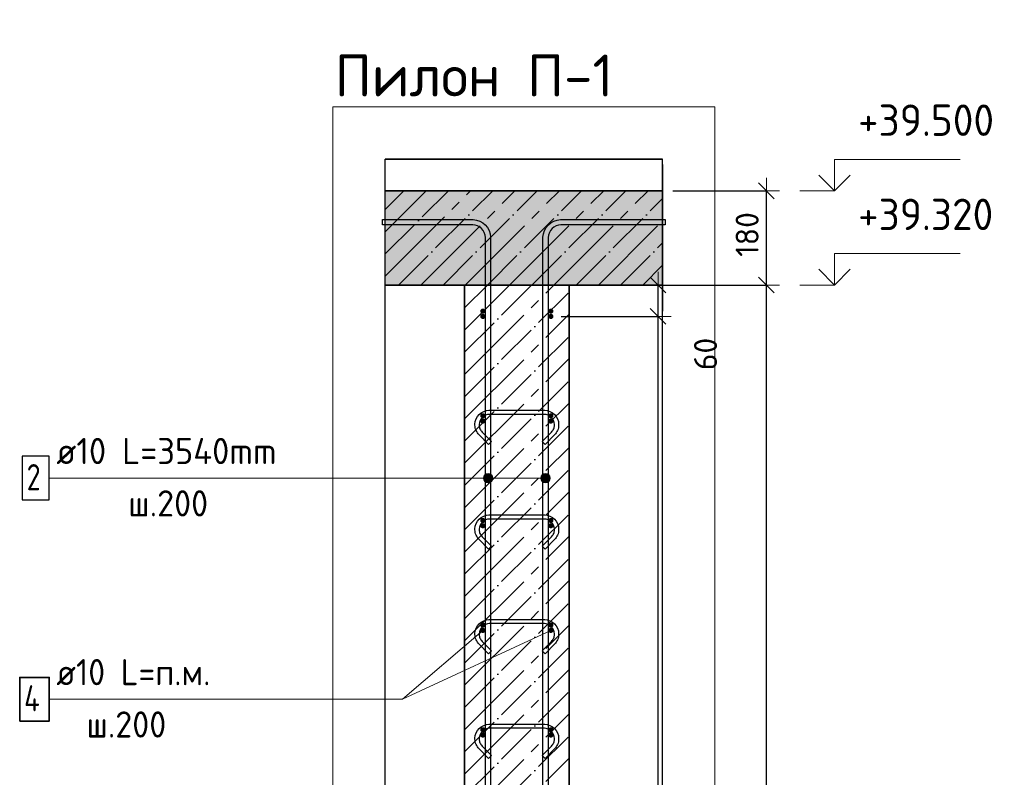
# Model space of a CAD drawing. Header units: millimetres. Extents: x -2995 to 60896, y -2809 to 57831.
# Tile 127 of 169: x 58648 to 60530, y 24921 to 26369. Entities that reach past the tile are written whole.
import ezdxf

# ---------------------------------------------------------------- set-up
doc = ezdxf.new("R2010")
doc.units = ezdxf.units.MM
doc.header["$PDMODE"] = 65
doc.linetypes.add('______11', pattern=[100, 80, -10, 0, -10])
doc.linetypes.add('______5', pattern=[220, 160, -20, 20, -20])
for name, color, linetype, lineweight in [('Standard', 7, 'Continuous', 25), ('Арм.стержн. Арматура края', 96, 'Continuous', 35), ('Арм.стержн. вертикальными 1', 22, 'Continuous', 35), ('Арм.стержн.горизонт. 1', 180, 'Continuous', 35), ('Высотная отметки_ общее', 7, 'Continuous', 13), ('Размерная линия_ общее', 7, 'Continuous', 13)]:
    doc.layers.add(name, color=color, linetype=linetype, lineweight=lineweight)
doc.layers.add('Арм.стержн.Стяжки', color=7, linetype='Continuous', lineweight=35, true_color=0x501e0f)
doc.styles.add('ISOCPEUR', font='ISOCPEUR')
doc.dimstyles.new('DIMSTYLE_12', dxfattribs={"dimtxt": 44, "dimasz": 50, "dimexe": 0, "dimexo": 0, "dimgap": 22, "dimtad": 0, "dimdec": 0, "dimrnd": 5, "dimzin": 12, "dimdsep": 46, "dimtxsty": 'ISOCPEUR', "dimblk1": 'ALL_ML_STRICH', "dimblk2": 'ALL_ML_STRICH', "dimsah": 1, "dimcen": 0, "dimclrd": 7, "dimclre": 256, "dimclrt": 7, "dimadec": 0, "dimazin": 0, "dimtfac": 1, "dimtdec": 0, "dimtix": 1, "dimtmove": 2, "dimatfit": 3, "dimfxl": 0, "dimtvp": 1.2, "dimtzin": 0, "dimlwd": 0, "dimlwe": -3, "dimarcsym": 0})
doc.dimstyles.new('DIMSTYLE_5', dxfattribs={"dimtxt": 44, "dimasz": 50, "dimexe": 0, "dimexo": 0, "dimgap": 22, "dimtad": 2, "dimdec": 0, "dimrnd": 5, "dimzin": 12, "dimdsep": 46, "dimtxsty": 'ISOCPEUR', "dimblk1": 'ALL_ML_STRICH', "dimblk2": 'ALL_ML_STRICH', "dimsah": 1, "dimcen": 0, "dimclrd": 7, "dimclre": 256, "dimclrt": 7, "dimadec": 0, "dimazin": 0, "dimtfac": 1, "dimtdec": 0, "dimtix": 1, "dimtmove": 2, "dimatfit": 3, "dimfxl": 0, "dimtzin": 0, "dimlwd": 0, "dimlwe": -3, "dimarcsym": 0})

# ---------------------------------------------------------------- blocks, each defined once
blk = doc.blocks.new('COMPLEX_ELEVATIONDIM_1')
at = {"layer": 'Высотная отметки_ общее', "color": 7, "linetype": 'Continuous', "lineweight": 13, "transparency": 33554687}
for p, q in [((60205.5, 26042), (60205.5, 26102)), ((60205.5, 26102), (60445.5, 26102)), ((60205.5, 26042), (60175.5, 26072)), ((60205.5, 26042), (60235.5, 26072)), ((60205.5, 26042), (60139.3, 26042)), ((60205.5, 26042), (60205.5, 26042)), ((60205.5, 26042), (60205.5, 26042)), ((60205.5, 26042), (60205.5, 26042)), ((60205.5, 26042), (60205.5, 26042)), ((60205.5, 25862), (60205.5, 25922)), ((60205.5, 25922), (60445.5, 25922)), ((60205.5, 25862), (60175.5, 25892)), ((60205.5, 25862), (60235.5, 25892)), ((60205.5, 25862), (60139.3, 25862)), ((60205.5, 25862), (60205.5, 25862)), ((60205.5, 25862), (60205.5, 25862)), ((60205.5, 25862), (60205.5, 25862)), ((60205.5, 25862), (60205.5, 25862))]:
    blk.add_line(p, q, dxfattribs=at)
at = {"layer": 'Высотная отметки_ общее', "color": 7, "linetype": 'Continuous', "lineweight": 13, "transparency": 33554687, "char_height": 60, "width": 298.477, "attachment_point": 7, "style": 'ISOCPEUR'}
for s, insert in [('\\W0.96;+39.500', (60250.5, 26147)), ('\\W0.96;+39.320', (60250.5, 25967))]:
    blk.add_mtext(s, dxfattribs=dict(at, insert=insert))
blk = doc.blocks.new('ALL_ML_STRICH')
at = {"color": 0, "linetype": 'ByBlock', "lineweight": -2}
for p, q in [((0, -0.5), (0, 0.5)), ((-1, 0), (0.5, 0)), ((-0.3, -0.3), (0.3, 0.3))]:
    blk.add_line(p, q, dxfattribs=at)
blk = doc.blocks.new('*D119')
at = {"layer": 'DEFPOINTS', "color": 7, "linetype": 'Continuous', "lineweight": 13, "transparency": 33554687}
for p in [(59663.2, 25802), (59663.2, 22802), (59868.2, 22802)]:
    blk.add_point(p, dxfattribs=at)
at = {"layer": 'Размерная линия_ общее', "color": 253, "linetype": 'Continuous', "lineweight": -2, "true_color": 0xa0a0a0, "transparency": 33554687}
for p, q in [((59683.2, 25802), (59868.2, 25802)), ((59683.2, 22802), (59868.2, 22802))]:
    blk.add_line(p, q, dxfattribs=at)
at = {"layer": 'Размерная линия_ общее', "color": 7, "linetype": 'Continuous', "lineweight": -2, "transparency": 33554687}
blk.add_line((59868.2, 22802), (59868.2, 25802), dxfattribs=at)
at = {"layer": 'Размерная линия_ общее', "color": 7, "linetype": 'Continuous', "lineweight": 13, "transparency": 33554687, "xscale": 50, "yscale": 50, "zscale": 50}
for p, rotation in [((59868.2, 25802), 90), ((59868.2, 22802), 270)]:
    blk.add_blockref('ALL_ML_STRICH', p, dxfattribs=dict(at, rotation=rotation))
at = {"layer": 'Размерная линия_ общее', "color": 7, "linetype": 'Continuous', "lineweight": 13, "transparency": 33554687, "insert": (59809.2, 24154), "char_height": 44, "width": 2.2, "attachment_point": 1, "rotation": 90, "line_spacing_factor": 0.60241, "style": 'ISOCPEUR'}
blk.add_mtext('\\W0.91;15х200=3000', dxfattribs=at)
blk = doc.blocks.new('*D120')
at = {"layer": 'DEFPOINTS', "color": 7, "linetype": 'Continuous', "lineweight": 13, "transparency": 33554687}
for p in [(59698.2, 25862), (59663.2, 25802), (59868.2, 25802)]:
    blk.add_point(p, dxfattribs=at)
at = {"layer": 'Размерная линия_ общее', "color": 253, "linetype": 'Continuous', "lineweight": -2, "true_color": 0xa0a0a0, "transparency": 33554687}
for p, q in [((59718.2, 25862), (59868.2, 25862)), ((59683.2, 25802), (59868.2, 25802))]:
    blk.add_line(p, q, dxfattribs=at)
at = {"layer": 'Размерная линия_ общее', "color": 7, "linetype": 'Continuous', "lineweight": -2, "transparency": 33554687}
blk.add_line((59868.2, 25802), (59868.2, 25862), dxfattribs=at)
at = {"layer": 'Размерная линия_ общее', "color": 7, "linetype": 'Continuous', "lineweight": 13, "transparency": 33554687, "xscale": 50, "yscale": 50, "zscale": 50}
for p, rotation in [((59868.2, 25862), 90), ((59868.2, 25802), 270)]:
    blk.add_blockref('ALL_ML_STRICH', p, dxfattribs=dict(at, rotation=rotation))
at = {"layer": 'Размерная линия_ общее', "color": 7, "linetype": 'Continuous', "lineweight": 13, "transparency": 33554687, "insert": (59959, 25730.2), "char_height": 44, "width": 88, "attachment_point": 5, "rotation": 90, "style": 'ISOCPEUR'}
blk.add_mtext('\\A1;{60}', dxfattribs=at)
blk = doc.blocks.new('*D121')
at = {"layer": 'DEFPOINTS', "color": 7, "linetype": 'Continuous', "lineweight": 13, "transparency": 33554687}
for p in [(59698.2, 25862), (59746.2, 22742), (60075.5, 22742)]:
    blk.add_point(p, dxfattribs=at)
at = {"layer": 'Размерная линия_ общее', "color": 253, "linetype": 'Continuous', "lineweight": -2, "true_color": 0xa0a0a0, "transparency": 33554687}
for p, q in [((59718.2, 25862), (60075.5, 25862)), ((59766.2, 22742), (60075.5, 22742))]:
    blk.add_line(p, q, dxfattribs=at)
at = {"layer": 'Размерная линия_ общее', "color": 7, "linetype": 'Continuous', "lineweight": -2, "transparency": 33554687}
blk.add_line((60075.5, 22742), (60075.5, 25862), dxfattribs=at)
at = {"layer": 'Размерная линия_ общее', "color": 7, "linetype": 'Continuous', "lineweight": 13, "transparency": 33554687, "xscale": 50, "yscale": 50, "zscale": 50}
for p, rotation in [((60075.5, 25862), 90), ((60075.5, 22742), 270)]:
    blk.add_blockref('ALL_ML_STRICH', p, dxfattribs=dict(at, rotation=rotation))
at = {"layer": 'Размерная линия_ общее', "color": 7, "linetype": 'Continuous', "lineweight": 13, "transparency": 33554687, "insert": (60038.5, 24308.6), "char_height": 44, "width": 176, "attachment_point": 5, "rotation": 90, "style": 'ISOCPEUR'}
blk.add_mtext('\\A1;{3120}', dxfattribs=at)
blk = doc.blocks.new('*D122')
at = {"layer": 'DEFPOINTS', "color": 7, "linetype": 'Continuous', "lineweight": 13, "transparency": 33554687}
for p in [(59876.7, 26042), (59698.2, 25862), (60075.5, 25862)]:
    blk.add_point(p, dxfattribs=at)
at = {"layer": 'Размерная линия_ общее', "color": 253, "linetype": 'Continuous', "lineweight": -2, "true_color": 0xa0a0a0, "transparency": 33554687}
for p, q in [((59896.7, 26042), (60075.5, 26042)), ((59718.2, 25862), (60075.5, 25862))]:
    blk.add_line(p, q, dxfattribs=at)
at = {"layer": 'Размерная линия_ общее', "color": 7, "linetype": 'Continuous', "lineweight": -2, "transparency": 33554687}
blk.add_line((60075.5, 25862), (60075.5, 26042), dxfattribs=at)
at = {"layer": 'Размерная линия_ общее', "color": 7, "linetype": 'Continuous', "lineweight": 13, "transparency": 33554687, "xscale": 50, "yscale": 50, "zscale": 50}
for p, rotation in [((60075.5, 26042), 90), ((60075.5, 25862), 270)]:
    blk.add_blockref('ALL_ML_STRICH', p, dxfattribs=dict(at, rotation=rotation))
at = {"layer": 'Размерная линия_ общее', "color": 7, "linetype": 'Continuous', "lineweight": 13, "transparency": 33554687, "insert": (60038.5, 25958.6), "char_height": 44, "width": 132, "attachment_point": 5, "rotation": 90, "style": 'ISOCPEUR'}
blk.add_mtext('\\A1;{180}', dxfattribs=at)

msp = doc.modelspace()

# ---------------------------------------------------------------- hatches: boundary and pattern name
at = {"linetype": 'Continuous', "lineweight": -3, "transparency": 33554687}
msp.add_hatch(color=9, dxfattribs=at).paths.add_polyline_path([(59876.7, 25862), (59876.7, 26042), (59346.7, 26042), (59346.7, 25862)])
at = {"layer": 'Арм.стержн. Арматура края', "linetype": 'Continuous', "lineweight": 50, "transparency": 33554687}
for points in [[(59538.2, 25812), (59537.9, 25814), (59536.8, 25815.6), (59535.2, 25816.7), (59533.2, 25817), (59531.3, 25816.7), (59529.7, 25815.6), (59528.6, 25814), (59528.2, 25812), (59528.6, 25810.1), (59529.7, 25808.5), (59531.3, 25807.4), (59533.2, 25807), (59535.2, 25807.4), (59536.8, 25808.5), (59537.9, 25810.1)], [(59668.2, 25812), (59667.9, 25814), (59666.8, 25815.6), (59665.2, 25816.7), (59663.2, 25817), (59661.3, 25816.7), (59659.7, 25815.6), (59658.6, 25814), (59658.2, 25812), (59658.6, 25810.1), (59659.7, 25808.5), (59661.3, 25807.4), (59663.2, 25807), (59665.2, 25807.4), (59666.8, 25808.5), (59667.9, 25810.1)], [(59538.2, 25612), (59537.9, 25614), (59536.8, 25615.6), (59535.2, 25616.7), (59533.2, 25617), (59531.3, 25616.7), (59529.7, 25615.6), (59528.6, 25614), (59528.2, 25612), (59528.6, 25610.1), (59529.7, 25608.5), (59531.3, 25607.4), (59533.2, 25607), (59535.2, 25607.4), (59536.8, 25608.5), (59537.9, 25610.1)], [(59668.2, 25612), (59667.9, 25614), (59666.8, 25615.6), (59665.2, 25616.7), (59663.2, 25617), (59661.3, 25616.7), (59659.7, 25615.6), (59658.6, 25614), (59658.2, 25612), (59658.6, 25610.1), (59659.7, 25608.5), (59661.3, 25607.4), (59663.2, 25607), (59665.2, 25607.4), (59666.8, 25608.5), (59667.9, 25610.1)], [(59538.2, 25412), (59537.9, 25414), (59536.8, 25415.6), (59535.2, 25416.7), (59533.2, 25417), (59531.3, 25416.7), (59529.7, 25415.6), (59528.6, 25414), (59528.2, 25412), (59528.6, 25410.1), (59529.7, 25408.5), (59531.3, 25407.4), (59533.2, 25407), (59535.2, 25407.4), (59536.8, 25408.5), (59537.9, 25410.1)], [(59668.2, 25412), (59667.9, 25414), (59666.8, 25415.6), (59665.2, 25416.7), (59663.2, 25417), (59661.3, 25416.7), (59659.7, 25415.6), (59658.6, 25414), (59658.2, 25412), (59658.6, 25410.1), (59659.7, 25408.5), (59661.3, 25407.4), (59663.2, 25407), (59665.2, 25407.4), (59666.8, 25408.5), (59667.9, 25410.1)], [(59538.2, 25212), (59537.9, 25214), (59536.8, 25215.6), (59535.2, 25216.7), (59533.2, 25217), (59531.3, 25216.7), (59529.7, 25215.6), (59528.6, 25214), (59528.2, 25212), (59528.6, 25210.1), (59529.7, 25208.5), (59531.3, 25207.4), (59533.2, 25207), (59535.2, 25207.4), (59536.8, 25208.5), (59537.9, 25210.1)], [(59668.2, 25212), (59667.9, 25214), (59666.8, 25215.6), (59665.2, 25216.7), (59663.2, 25217), (59661.3, 25216.7), (59659.7, 25215.6), (59658.6, 25214), (59658.2, 25212), (59658.6, 25210.1), (59659.7, 25208.5), (59661.3, 25207.4), (59663.2, 25207), (59665.2, 25207.4), (59666.8, 25208.5), (59667.9, 25210.1)], [(59538.2, 25012), (59537.9, 25014), (59536.8, 25015.6), (59535.2, 25016.7), (59533.2, 25017), (59531.3, 25016.7), (59529.7, 25015.6), (59528.6, 25014), (59528.2, 25012), (59528.6, 25010.1), (59529.7, 25008.5), (59531.3, 25007.4), (59533.2, 25007), (59535.2, 25007.4), (59536.8, 25008.5), (59537.9, 25010.1)], [(59668.2, 25012), (59667.9, 25014), (59666.8, 25015.6), (59665.2, 25016.7), (59663.2, 25017), (59661.3, 25016.7), (59659.7, 25015.6), (59658.6, 25014), (59658.2, 25012), (59658.6, 25010.1), (59659.7, 25008.5), (59661.3, 25007.4), (59663.2, 25007), (59665.2, 25007.4), (59666.8, 25008.5), (59667.9, 25010.1)]]:
    msp.add_hatch(color=4, dxfattribs=at).paths.add_polyline_path(points)
at = {"layer": 'Арм.стержн. вертикальными 1', "linetype": 'Continuous', "lineweight": 13, "transparency": 33554687}
for points in [[(59535.5, 25488.6), (59535.5, 25497.6), (59534.2, 25493.1)], [(59535.5, 25488.6), (59535.5, 25497.6), (59534.2, 25493.1)], [(59535.5, 25497.6), (59538.7, 25485.3), (59538.7, 25500.8)], [(59535.5, 25497.6), (59538.7, 25485.3), (59538.7, 25500.8)], [(59535.5, 25497.6), (59535.5, 25488.6), (59538.7, 25485.3)], [(59535.5, 25497.6), (59535.5, 25488.6), (59538.7, 25485.3)], [(59538.7, 25500.8), (59543.2, 25484.1), (59543.2, 25502.1)], [(59538.7, 25500.8), (59543.2, 25484.1), (59543.2, 25502.1)], [(59538.7, 25500.8), (59538.7, 25485.3), (59543.2, 25484.1)], [(59538.7, 25500.8), (59538.7, 25485.3), (59543.2, 25484.1)], [(59543.2, 25502.1), (59543.2, 25484.1), (59547.7, 25485.3)], [(59543.2, 25502.1), (59547.7, 25485.3), (59547.7, 25500.8)], [(59543.2, 25502.1), (59543.2, 25484.1), (59547.7, 25485.3)], [(59543.2, 25502.1), (59547.7, 25485.3), (59547.7, 25500.8)], [(59547.7, 25500.8), (59547.7, 25485.3), (59551, 25488.6)], [(59547.7, 25500.8), (59551, 25488.6), (59551, 25497.6)], [(59547.7, 25500.8), (59547.7, 25485.3), (59551, 25488.6)], [(59547.7, 25500.8), (59551, 25488.6), (59551, 25497.6)], [(59551, 25497.6), (59551, 25488.6), (59552.2, 25493.1)], [(59551, 25497.6), (59551, 25488.6), (59552.2, 25493.1)], [(59645.5, 25488.6), (59645.5, 25497.6), (59644.2, 25493.1)], [(59645.5, 25488.6), (59645.5, 25497.6), (59644.2, 25493.1)], [(59645.5, 25497.6), (59648.7, 25485.3), (59648.7, 25500.8)], [(59645.5, 25497.6), (59648.7, 25485.3), (59648.7, 25500.8)], [(59645.5, 25497.6), (59645.5, 25488.6), (59648.7, 25485.3)], [(59645.5, 25497.6), (59645.5, 25488.6), (59648.7, 25485.3)], [(59648.7, 25500.8), (59653.2, 25484.1), (59653.2, 25502.1)], [(59648.7, 25500.8), (59653.2, 25484.1), (59653.2, 25502.1)], [(59648.7, 25500.8), (59648.7, 25485.3), (59653.2, 25484.1)], [(59648.7, 25500.8), (59648.7, 25485.3), (59653.2, 25484.1)], [(59653.2, 25502.1), (59653.2, 25484.1), (59657.7, 25485.3)], [(59653.2, 25502.1), (59657.7, 25485.3), (59657.7, 25500.8)], [(59653.2, 25502.1), (59653.2, 25484.1), (59657.7, 25485.3)], [(59653.2, 25502.1), (59657.7, 25485.3), (59657.7, 25500.8)], [(59657.7, 25500.8), (59657.7, 25485.3), (59661, 25488.6)], [(59657.7, 25500.8), (59661, 25488.6), (59661, 25497.6)], [(59657.7, 25500.8), (59657.7, 25485.3), (59661, 25488.6)], [(59657.7, 25500.8), (59661, 25488.6), (59661, 25497.6)], [(59661, 25497.6), (59661, 25488.6), (59662.2, 25493.1)], [(59661, 25497.6), (59661, 25488.6), (59662.2, 25493.1)]]:
    msp.add_hatch(color=7, dxfattribs=at).paths.add_polyline_path(points)
at = {"layer": 'Арм.стержн.горизонт. 1', "linetype": 'Continuous', "lineweight": 50, "transparency": 33554687}
for points in [[(59538.2, 25802), (59537.9, 25804), (59536.8, 25805.6), (59535.2, 25806.7), (59533.2, 25807), (59531.3, 25806.7), (59529.7, 25805.6), (59528.6, 25804), (59528.2, 25802), (59528.6, 25800.1), (59529.7, 25798.5), (59531.3, 25797.4), (59533.2, 25797), (59535.2, 25797.4), (59536.8, 25798.5), (59537.9, 25800.1)], [(59668.2, 25802), (59667.9, 25804), (59666.8, 25805.6), (59665.2, 25806.7), (59663.2, 25807), (59661.3, 25806.7), (59659.7, 25805.6), (59658.6, 25804), (59658.2, 25802), (59658.6, 25800.1), (59659.7, 25798.5), (59661.3, 25797.4), (59663.2, 25797), (59665.2, 25797.4), (59666.8, 25798.5), (59667.9, 25800.1)], [(59538.2, 25602), (59537.9, 25604), (59536.8, 25605.6), (59535.2, 25606.7), (59533.2, 25607), (59531.3, 25606.7), (59529.7, 25605.6), (59528.6, 25604), (59528.2, 25602), (59528.6, 25600.1), (59529.7, 25598.5), (59531.3, 25597.4), (59533.2, 25597), (59535.2, 25597.4), (59536.8, 25598.5), (59537.9, 25600.1)], [(59668.2, 25602), (59667.9, 25604), (59666.8, 25605.6), (59665.2, 25606.7), (59663.2, 25607), (59661.3, 25606.7), (59659.7, 25605.6), (59658.6, 25604), (59658.2, 25602), (59658.6, 25600.1), (59659.7, 25598.5), (59661.3, 25597.4), (59663.2, 25597), (59665.2, 25597.4), (59666.8, 25598.5), (59667.9, 25600.1)], [(59538.2, 25402), (59537.9, 25404), (59536.8, 25405.6), (59535.2, 25406.7), (59533.2, 25407), (59531.3, 25406.7), (59529.7, 25405.6), (59528.6, 25404), (59528.2, 25402), (59528.6, 25400.1), (59529.7, 25398.5), (59531.3, 25397.4), (59533.2, 25397), (59535.2, 25397.4), (59536.8, 25398.5), (59537.9, 25400.1)], [(59668.2, 25402), (59667.9, 25404), (59666.8, 25405.6), (59665.2, 25406.7), (59663.2, 25407), (59661.3, 25406.7), (59659.7, 25405.6), (59658.6, 25404), (59658.2, 25402), (59658.6, 25400.1), (59659.7, 25398.5), (59661.3, 25397.4), (59663.2, 25397), (59665.2, 25397.4), (59666.8, 25398.5), (59667.9, 25400.1)], [(59538.2, 25202), (59537.9, 25204), (59536.8, 25205.6), (59535.2, 25206.7), (59533.2, 25207), (59531.3, 25206.7), (59529.7, 25205.6), (59528.6, 25204), (59528.2, 25202), (59528.6, 25200.1), (59529.7, 25198.5), (59531.3, 25197.4), (59533.2, 25197), (59535.2, 25197.4), (59536.8, 25198.5), (59537.9, 25200.1)], [(59668.2, 25202), (59667.9, 25204), (59666.8, 25205.6), (59665.2, 25206.7), (59663.2, 25207), (59661.3, 25206.7), (59659.7, 25205.6), (59658.6, 25204), (59658.2, 25202), (59658.6, 25200.1), (59659.7, 25198.5), (59661.3, 25197.4), (59663.2, 25197), (59665.2, 25197.4), (59666.8, 25198.5), (59667.9, 25200.1)], [(59538.2, 25002), (59537.9, 25004), (59536.8, 25005.6), (59535.2, 25006.7), (59533.2, 25007), (59531.3, 25006.7), (59529.7, 25005.6), (59528.6, 25004), (59528.2, 25002), (59528.6, 25000.1), (59529.7, 24998.5), (59531.3, 24997.4), (59533.2, 24997), (59535.2, 24997.4), (59536.8, 24998.5), (59537.9, 25000.1)], [(59668.2, 25002), (59667.9, 25004), (59666.8, 25005.6), (59665.2, 25006.7), (59663.2, 25007), (59661.3, 25006.7), (59659.7, 25005.6), (59658.6, 25004), (59658.2, 25002), (59658.6, 25000.1), (59659.7, 24998.5), (59661.3, 24997.4), (59663.2, 24997), (59665.2, 24997.4), (59666.8, 24998.5), (59667.9, 25000.1)]]:
    msp.add_hatch(color=4, dxfattribs=at).paths.add_polyline_path(points)

# ---------------------------------------------------------------- linework, layer by layer
at = {"color": 7, "linetype": 'Continuous', "lineweight": 25, "transparency": 33554687}
for p, q in [((59346.7, 25812), (59346.7, 26092)), ((59876.7, 26092), (59876.7, 25812))]:
    msp.add_line(p, q, dxfattribs=at)
at = {"color": 253, "linetype": '______11', "lineweight": -3, "true_color": 0xababab, "transparency": 33554687}
for p, q in [((59346.7, 26006.2), (59382.5, 26042)), ((59346.7, 25921.4), (59467.4, 26042)), ((59372.2, 25862), (59552.2, 26042)), ((59457.1, 25862), (59637.1, 26042)), ((59541.9, 25862), (59721.9, 26042)), ((59626.8, 25862), (59806.8, 26042)), ((59711.6, 25862), (59876.7, 26027.1)), ((59796.5, 25862), (59876.7, 25942.3))]:
    msp.add_line(p, q, dxfattribs=at)
at = {"color": 253, "linetype": '______5', "lineweight": -3, "true_color": 0xababab, "transparency": 33554687}
for p, q in [((59346.7, 25963.8), (59424.9, 26042)), ((59346.7, 25879), (59509.8, 26042)), ((59414.7, 25862), (59594.7, 26042)), ((59499.5, 25862), (59679.5, 26042)), ((59584.4, 25862), (59764.4, 26042)), ((59669.2, 25862), (59849.2, 26042)), ((59754.1, 25862), (59876.7, 25984.7)), ((59838.9, 25862), (59876.7, 25899.8))]:
    msp.add_line(p, q, dxfattribs=at)
at = {"color": 7, "linetype": 'Continuous', "lineweight": 35, "transparency": 33554687}
for p, q in [((59876.7, 26042), (59346.7, 26042)), ((59346.7, 25862), (59498.2, 25862)), ((59698.2, 25862), (59876.7, 25862))]:
    msp.add_line(p, q, dxfattribs=at)
at = {"color": 7, "linetype": 'Continuous', "lineweight": 13, "transparency": 33554687}
msp.add_line((59498.2, 25862), (59698.2, 25862), dxfattribs=at)
at = {"layer": 'Standard', "color": 52, "linetype": 'Continuous', "lineweight": -3, "transparency": 33554687}
for p, q in [((59346.7, 22396.8), (59346.7, 26102.3)), ((59346.7, 22396.8), (59346.7, 26102.3)), ((59876.7, 26102.3), (59346.7, 26102.3)), ((59346.7, 26102.3), (59876.7, 26102.3)), ((59876.7, 22396.8), (59876.7, 26102.3)), ((59876.7, 22396.8), (59876.7, 26102.3))]:
    msp.add_line(p, q, dxfattribs=at)
at = {"layer": 'Standard', "color": 7, "linetype": 'Continuous', "lineweight": 13, "transparency": 33554687}
msp.add_line((59663.2, 25202), (59379.5, 25070.6), dxfattribs=at)
msp.add_lwpolyline([(59246.7, 22296.8), (59976.7, 22296.8), (59976.7, 26202.3), (59246.7, 26202.3), (59246.7, 22296.8)], dxfattribs=at)
at = {"layer": 'Арм.стержн. вертикальными 1', "color": 7, "linetype": 'Continuous', "lineweight": 13, "transparency": 33554687}
for p, q in [((58704.5, 25493.1), (59449.5, 25493.1)), ((59449.5, 25493.1), (59653.2, 25493.1)), ((59449.5, 25493.1), (59653.2, 25493.1)), ((59449.5, 25493.1), (59543.2, 25493.1)), ((59449.5, 25493.1), (59543.2, 25493.1)), ((59534.2, 25493.1), (59534.2, 25493.1)), ((59534.2, 25493.1), (59534.2, 25493.1)), ((59543.2, 25502.1), (59543.2, 25502.1)), ((59543.2, 25502.1), (59543.2, 25502.1)), ((59552.2, 25493.1), (59552.2, 25493.1)), ((59552.2, 25493.1), (59552.2, 25493.1)), ((59644.2, 25493.1), (59644.2, 25493.1)), ((59644.2, 25493.1), (59644.2, 25493.1)), ((59653.2, 25502.1), (59653.2, 25502.1)), ((59653.2, 25502.1), (59653.2, 25502.1)), ((59662.2, 25493.1), (59662.2, 25493.1)), ((59662.2, 25493.1), (59662.2, 25493.1)), ((59543.2, 25484.1), (59543.2, 25484.1)), ((59543.2, 25484.1), (59543.2, 25484.1)), ((59653.2, 25484.1), (59653.2, 25484.1)), ((59653.2, 25484.1), (59653.2, 25484.1))]:
    msp.add_line(p, q, dxfattribs=at)
at = {"layer": 'Арм.стержн. вертикальными 1', "color": 4, "linetype": 'Continuous', "lineweight": 25, "transparency": 33554687}
for points in [[(59538.2, 22742), (59538.2, 25953), (59537.6, 25957.5), (59536.1, 25962.1), (59533.8, 25966.3), (59530.9, 25969.7), (59527.5, 25972.6), (59523.3, 25974.9), (59518.7, 25976.4), (59514.2, 25977), (59341.7, 25977), (59341.7, 25987), (59514.9, 25987), (59521, 25986.2), (59527.3, 25984.1), (59533.2, 25980.8), (59538, 25976.8), (59542, 25972), (59545.3, 25966.1), (59547.4, 25959.8), (59548.2, 25953.7), (59548.2, 22742), (59538.2, 22742)], [(59538.2, 22742), (59538.2, 25953), (59537.6, 25957.5), (59536.1, 25962.1), (59533.8, 25966.3), (59530.9, 25969.7), (59527.5, 25972.6), (59523.3, 25974.9), (59518.7, 25976.4), (59514.2, 25977), (59341.7, 25977), (59341.7, 25987), (59514.9, 25987), (59521, 25986.2), (59527.3, 25984.1), (59533.2, 25980.8), (59538, 25976.8), (59542, 25972), (59545.3, 25966.1), (59547.4, 25959.8), (59548.2, 25953.7), (59548.2, 22742), (59538.2, 22742)], [(59648.2, 22742), (59648.2, 25953.7), (59649.1, 25959.8), (59651.2, 25966.1), (59654.5, 25972), (59658.5, 25976.8), (59663.3, 25980.8), (59669.1, 25984.1), (59675.5, 25986.2), (59681.6, 25987), (59881.7, 25987), (59881.7, 25977), (59682.3, 25977), (59677.8, 25976.4), (59673.2, 25974.9), (59669, 25972.6), (59665.6, 25969.7), (59662.7, 25966.3), (59660.4, 25962.1), (59658.9, 25957.5), (59658.2, 25953), (59658.2, 22742), (59648.2, 22742)], [(59648.2, 22742), (59648.2, 25953.7), (59649.1, 25959.8), (59651.2, 25966.1), (59654.5, 25972), (59658.5, 25976.8), (59663.3, 25980.8), (59669.1, 25984.1), (59675.5, 25986.2), (59681.6, 25987), (59881.7, 25987), (59881.7, 25977), (59682.3, 25977), (59677.8, 25976.4), (59673.2, 25974.9), (59669, 25972.6), (59665.6, 25969.7), (59662.7, 25966.3), (59660.4, 25962.1), (59658.9, 25957.5), (59658.2, 25953), (59658.2, 22742), (59648.2, 22742)]]:
    msp.add_lwpolyline(points, dxfattribs=at)
at = {"layer": 'Арм.стержн. вертикальными 1', "color": 7, "linetype": 'Continuous', "lineweight": 25, "transparency": 33554687}
msp.add_lwpolyline([(58652.9, 25451.4), (58704.5, 25451.4), (58704.5, 25534.8), (58652.9, 25534.8), (58652.9, 25451.4)], dxfattribs=at)
at = {"layer": 'Арм.стержн. вертикальными 1', "color": 7, "linetype": 'Continuous', "lineweight": 13, "transparency": 33554687}
for centre in [(59543.2, 25493.1), (59543.2, 25493.1), (59653.2, 25493.1), (59653.2, 25493.1)]:
    msp.add_circle(centre, 9, dxfattribs=at)
at = {"layer": 'Арм.стержн.горизонт. 1', "color": 52, "linetype": 'Continuous', "lineweight": 25, "transparency": 33554687}
for p, q in [((59498.2, 25862), (59498.2, 25862)), ((59698.2, 25862), (59698.2, 25862))]:
    msp.add_line(p, q, dxfattribs=at)
at = {"layer": 'Арм.стержн.горизонт. 1', "color": 7, "linetype": 'Continuous', "lineweight": 13, "transparency": 33554687}
for p, q in [((59379.5, 25070.6), (59533.2, 25202)), ((58704.5, 25070.6), (59379.5, 25070.6))]:
    msp.add_line(p, q, dxfattribs=at)
at = {"layer": 'Арм.стержн.горизонт. 1', "color": 7, "linetype": 'Continuous', "lineweight": 35, "transparency": 33554687}
msp.add_lwpolyline([(58647.9, 25028.9), (58704.5, 25028.9), (58704.5, 25112.3), (58647.9, 25112.3), (58647.9, 25028.9)], dxfattribs=at)
at = {"layer": 'Арм.стержн.Стяжки', "color": 40, "linetype": 'Continuous', "lineweight": 25, "transparency": 33554687}
for points in [[(59646.8, 25563.2), (59664.7, 25581), (59665.9, 25582.5), (59667, 25584), (59667.9, 25585.6), (59668.7, 25587.3), (59669.3, 25589), (59669.8, 25590.8), (59670.1, 25592.6), (59670.2, 25594.5), (59670.2, 25595.7), (59669.7, 25599.3), (59668.5, 25603), (59666.7, 25606.3), (59664.4, 25609), (59661.6, 25611.3), (59658.3, 25613.2), (59654.6, 25614.4), (59651, 25614.9), (59545.5, 25614.9), (59541.9, 25614.4), (59538.2, 25613.2), (59534.8, 25611.3), (59532.1, 25609), (59529.8, 25606.3), (59528, 25603), (59526.7, 25599.3), (59526.2, 25595.7), (59526.2, 25594.5), (59526.4, 25592.6), (59526.7, 25590.8), (59527.1, 25589), (59527.8, 25587.3), (59528.5, 25585.6), (59529.5, 25584), (59530.6, 25582.5), (59531.8, 25581), (59549.7, 25563.2), (59544, 25557.5), (59526, 25575.6), (59524.3, 25577.5), (59522.8, 25579.6), (59521.5, 25581.9), (59520.4, 25584.2), (59519.5, 25586.6), (59518.8, 25589.1), (59518.4, 25591.7), (59518.2, 25594.2), (59518.2, 25596.2), (59518.9, 25601.1), (59520.6, 25606.2), (59523.2, 25610.9), (59526.4, 25614.7), (59530.3, 25617.9), (59535, 25620.6), (59540, 25622.2), (59544.9, 25622.9), (59651.6, 25622.9), (59656.4, 25622.2), (59661.5, 25620.6), (59666.2, 25617.9), (59670.1, 25614.7), (59673.3, 25610.9), (59675.9, 25606.2), (59677.6, 25601.1), (59678.2, 25596.2), (59678.2, 25594.2), (59678.1, 25591.7), (59677.6, 25589.1), (59677, 25586.6), (59676.1, 25584.2), (59675, 25581.9), (59673.7, 25579.6), (59672.2, 25577.5), (59670.5, 25575.6), (59652.5, 25557.5), (59646.8, 25563.2)], [(59646.8, 25363.2), (59664.7, 25381), (59665.9, 25382.5), (59667, 25384), (59667.9, 25385.6), (59668.7, 25387.3), (59669.3, 25389), (59669.8, 25390.8), (59670.1, 25392.6), (59670.2, 25394.5), (59670.2, 25395.7), (59669.7, 25399.3), (59668.5, 25403), (59666.7, 25406.3), (59664.4, 25409), (59661.6, 25411.3), (59658.3, 25413.2), (59654.6, 25414.4), (59651, 25414.9), (59545.5, 25414.9), (59541.9, 25414.4), (59538.2, 25413.2), (59534.8, 25411.3), (59532.1, 25409), (59529.8, 25406.3), (59528, 25403), (59526.7, 25399.3), (59526.2, 25395.7), (59526.2, 25394.5), (59526.4, 25392.6), (59526.7, 25390.8), (59527.1, 25389), (59527.8, 25387.3), (59528.5, 25385.6), (59529.5, 25384), (59530.6, 25382.5), (59531.8, 25381), (59549.7, 25363.2), (59544, 25357.5), (59526, 25375.6), (59524.3, 25377.5), (59522.8, 25379.6), (59521.5, 25381.9), (59520.4, 25384.2), (59519.5, 25386.6), (59518.8, 25389.1), (59518.4, 25391.7), (59518.2, 25394.2), (59518.2, 25396.2), (59518.9, 25401.1), (59520.6, 25406.2), (59523.2, 25410.9), (59526.4, 25414.7), (59530.3, 25417.9), (59535, 25420.6), (59540, 25422.2), (59544.9, 25422.9), (59651.6, 25422.9), (59656.4, 25422.2), (59661.5, 25420.6), (59666.2, 25417.9), (59670.1, 25414.7), (59673.3, 25410.9), (59675.9, 25406.2), (59677.6, 25401.1), (59678.2, 25396.2), (59678.2, 25394.2), (59678.1, 25391.7), (59677.6, 25389.1), (59677, 25386.6), (59676.1, 25384.2), (59675, 25381.9), (59673.7, 25379.6), (59672.2, 25377.5), (59670.5, 25375.6), (59652.5, 25357.5), (59646.8, 25363.2)], [(59646.8, 25163.2), (59664.7, 25181), (59665.9, 25182.5), (59667, 25184), (59667.9, 25185.6), (59668.7, 25187.3), (59669.3, 25189), (59669.8, 25190.8), (59670.1, 25192.6), (59670.2, 25194.5), (59670.2, 25195.7), (59669.7, 25199.3), (59668.5, 25203), (59666.7, 25206.3), (59664.4, 25209), (59661.6, 25211.3), (59658.3, 25213.2), (59654.6, 25214.4), (59651, 25214.9), (59545.5, 25214.9), (59541.9, 25214.4), (59538.2, 25213.2), (59534.8, 25211.3), (59532.1, 25209), (59529.8, 25206.3), (59528, 25203), (59526.7, 25199.3), (59526.2, 25195.7), (59526.2, 25194.5), (59526.4, 25192.6), (59526.7, 25190.8), (59527.1, 25189), (59527.8, 25187.3), (59528.5, 25185.6), (59529.5, 25184), (59530.6, 25182.5), (59531.8, 25181), (59549.7, 25163.2), (59544, 25157.5), (59526, 25175.6), (59524.3, 25177.5), (59522.8, 25179.6), (59521.5, 25181.9), (59520.4, 25184.2), (59519.5, 25186.6), (59518.8, 25189.1), (59518.4, 25191.7), (59518.2, 25194.2), (59518.2, 25196.2), (59518.9, 25201.1), (59520.6, 25206.2), (59523.2, 25210.9), (59526.4, 25214.7), (59530.3, 25217.9), (59535, 25220.6), (59540, 25222.2), (59544.9, 25222.9), (59651.6, 25222.9), (59656.4, 25222.2), (59661.5, 25220.6), (59666.2, 25217.9), (59670.1, 25214.7), (59673.3, 25210.9), (59675.9, 25206.2), (59677.6, 25201.1), (59678.2, 25196.2), (59678.2, 25194.2), (59678.1, 25191.7), (59677.6, 25189.1), (59677, 25186.6), (59676.1, 25184.2), (59675, 25181.9), (59673.7, 25179.6), (59672.2, 25177.5), (59670.5, 25175.6), (59652.5, 25157.5), (59646.8, 25163.2)], [(59646.8, 24963.2), (59664.7, 24981), (59665.9, 24982.5), (59667, 24984), (59667.9, 24985.6), (59668.7, 24987.3), (59669.3, 24989), (59669.8, 24990.8), (59670.1, 24992.6), (59670.2, 24994.5), (59670.2, 24995.7), (59669.7, 24999.3), (59668.5, 25003), (59666.7, 25006.3), (59664.4, 25009), (59661.6, 25011.3), (59658.3, 25013.2), (59654.6, 25014.4), (59651, 25014.9), (59545.5, 25014.9), (59541.9, 25014.4), (59538.2, 25013.2), (59534.8, 25011.3), (59532.1, 25009), (59529.8, 25006.3), (59528, 25003), (59526.7, 24999.3), (59526.2, 24995.7), (59526.2, 24994.5), (59526.4, 24992.6), (59526.7, 24990.8), (59527.1, 24989), (59527.8, 24987.3), (59528.5, 24985.6), (59529.5, 24984), (59530.6, 24982.5), (59531.8, 24981), (59549.7, 24963.2), (59544, 24957.5), (59526, 24975.6), (59524.3, 24977.5), (59522.8, 24979.6), (59521.5, 24981.9), (59520.4, 24984.2), (59519.5, 24986.6), (59518.8, 24989.1), (59518.4, 24991.7), (59518.2, 24994.2), (59518.2, 24996.2), (59518.9, 25001.1), (59520.6, 25006.2), (59523.2, 25010.9), (59526.4, 25014.7), (59530.3, 25017.9), (59535, 25020.6), (59540, 25022.2), (59544.9, 25022.9), (59651.6, 25022.9), (59656.4, 25022.2), (59661.5, 25020.6), (59666.2, 25017.9), (59670.1, 25014.7), (59673.3, 25010.9), (59675.9, 25006.2), (59677.6, 25001.1), (59678.2, 24996.2), (59678.2, 24994.2), (59678.1, 24991.7), (59677.6, 24989.1), (59677, 24986.6), (59676.1, 24984.2), (59675, 24981.9), (59673.7, 24979.6), (59672.2, 24977.5), (59670.5, 24975.6), (59652.5, 24957.5), (59646.8, 24963.2)]]:
    msp.add_lwpolyline(points, dxfattribs=at)
at = {"layer": 'Размерная линия_ общее', "color": 253, "linetype": '______11', "lineweight": -3, "true_color": 0xababab, "transparency": 33554687}
for p, q in [((59498.2, 25733.5), (59626.8, 25862)), ((59498.2, 25818.3), (59541.9, 25862)), ((59498.2, 25648.6), (59698.2, 25848.6)), ((59498.2, 25563.8), (59698.2, 25763.8)), ((59498.2, 25478.9), (59698.2, 25678.9)), ((59498.2, 25394.1), (59698.2, 25594.1)), ((59498.2, 25309.2), (59698.2, 25509.2)), ((59498.2, 25224.4), (59698.2, 25424.4)), ((59498.2, 25139.5), (59698.2, 25339.5)), ((59498.2, 25054.7), (59698.2, 25254.7)), ((59498.2, 24969.8), (59698.2, 25169.8)), ((59498.2, 24885), (59698.2, 25085)), ((59498.2, 24800.1), (59698.2, 25000.1))]:
    msp.add_line(p, q, dxfattribs=at)
at = {"layer": 'Размерная линия_ общее', "color": 253, "linetype": '______5', "lineweight": -3, "true_color": 0xababab, "transparency": 33554687}
for p, q in [((59498.2, 25691.1), (59669.2, 25862)), ((59498.2, 25775.9), (59584.4, 25862)), ((59498.2, 25860.8), (59499.5, 25862)), ((59498.2, 25606.2), (59698.2, 25806.2)), ((59498.2, 25521.4), (59698.2, 25721.4)), ((59498.2, 25436.5), (59698.2, 25636.5)), ((59498.2, 25351.7), (59698.2, 25551.7)), ((59498.2, 25266.8), (59698.2, 25466.8)), ((59498.2, 25182), (59698.2, 25382)), ((59498.2, 25097.1), (59698.2, 25297.1)), ((59498.2, 25012.2), (59698.2, 25212.2)), ((59498.2, 24927.4), (59698.2, 25127.4)), ((59498.2, 24842.5), (59698.2, 25042.5)), ((59498.2, 24757.7), (59698.2, 24957.7))]:
    msp.add_line(p, q, dxfattribs=at)
at = {"layer": 'Размерная линия_ общее', "color": 7, "linetype": 'Continuous', "lineweight": 35, "transparency": 33554687}
for p, q in [((59698.2, 25862), (59498.2, 25862)), ((59498.2, 25862), (59498.2, 22742)), ((59698.2, 22742), (59698.2, 25862))]:
    msp.add_line(p, q, dxfattribs=at)

# ---------------------------------------------------------------- block references
at = {"layer": 'Высотная отметки_ общее', "color": 7, "linetype": 'Continuous', "lineweight": 13, "transparency": 33554687}
msp.add_blockref('COMPLEX_ELEVATIONDIM_1', (0, 0), dxfattribs=at)

# ---------------------------------------------------------------- texts
at = {"layer": 'Standard', "color": 7, "linetype": 'Continuous', "lineweight": 13, "transparency": 33554687, "insert": (59250.1, 26262.3), "char_height": 80, "width": 533.576, "attachment_point": 4, "style": 'ISOCPEUR'}
msp.add_mtext('\\A1;{\\fISOCPEUR|i0|b0;\\H80.000000;\\W1.000000;\\C7;Пилон П-1}\\P', dxfattribs=at)
at = {"layer": 'Арм.стержн. вертикальными 1', "color": 7, "linetype": 'Continuous', "lineweight": 25, "transparency": 33554687, "char_height": 50, "attachment_point": 7, "style": 'ISOCPEUR'}
for s, insert, width in [('\\W0.96;ø10 L=3540mm ', (58717.9, 25519.8), 493.775), ('\\W0.78;2', (58661.2, 25469.8), 54.401), ('\\W0.95;ш.200 ', (58855.4, 25419.8), 218.666)]:
    msp.add_mtext(s, dxfattribs=dict(at, insert=insert, width=width))
at = {"layer": 'Арм.стержн.горизонт. 1', "color": 7, "linetype": 'Continuous', "lineweight": 25, "transparency": 33554687, "char_height": 50, "attachment_point": 7, "style": 'ISOCPEUR'}
for s, insert, width in [('\\W0.94;ø10 L=п.м.', (58717.9, 25097.3), 333.305), ('\\W0.80;4', (58656.2, 25047.3), 59.972), ('\\W0.95;ш.200 ', (58775.4, 24997.3), 218.666)]:
    msp.add_mtext(s, dxfattribs=dict(at, insert=insert, width=width))

# ---------------------------------------------------------------- dimensions: what is measured, and where the dimension line sits
at = {"layer": 'Размерная линия_ общее', "color": 7, "linetype": 'Continuous', "lineweight": 13, "transparency": 33554687}
for base, p1, p2, dimstyle, picture, middle in [((60075.5, 26042), (59718.2, 25862), (59896.7, 26042), 'DIMSTYLE_5', '*D122', (60038.5, 25958.6)), ((59868.2, 25862), (59683.2, 25802), (59718.2, 25862), 'DIMSTYLE_12', '*D120', (59959, 25730.2)), ((60075.5, 25862), (59766.2, 22742), (59718.2, 25862), 'DIMSTYLE_5', '*D121', (60038.5, 24308.6))]:
    dim = msp.add_linear_dim(base=base, p1=p1, p2=p2, angle=90, dimstyle=dimstyle, override={"dimpost": '<>', "dimclrd": 7, "dimclre": 253, "dimclrt": 7, "dimlwd": 0, "dimlwe": 65533}, dxfattribs=at)
    dim.commit()
    dim.dimension.update_dxf_attribs({"geometry": picture, "text_midpoint": middle, "dimtype": 160})
dim = msp.add_linear_dim(base=(59868.2, 25802), p1=(59683.2, 22802), p2=(59683.2, 25802), angle=90, text='\\W0.91;15х200=3000', dimstyle='DIMSTYLE_5', override={"dimpost": '<>', "dimclrd": 7, "dimclre": 253, "dimclrt": 7, "dimlwd": 0, "dimlwe": 65533}, dxfattribs=at)
dim.commit()
dim.dimension.update_dxf_attribs({"geometry": '*D119', "text_midpoint": (59846.2, 24302), "dimtype": 160})

doc.saveas('drawing.dxf')
